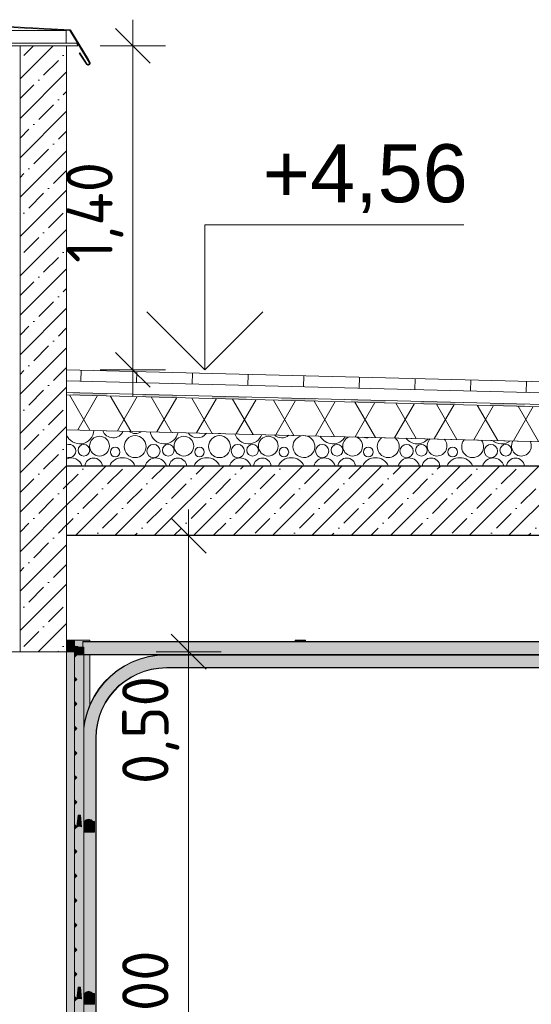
# Model space of a CAD drawing. Header units: millimetres. Extents: x -7244281 to -6598479, y 5719953 to 5938280.
# Tile 36 of 73: x -6716653 to -6714447, y 5730381 to 5734622. Entities that reach past the tile are written whole.
import ezdxf

# ---------------------------------------------------------------- set-up
doc = ezdxf.new("R2010")
doc.units = ezdxf.units.MM
doc.header["$MEASUREMENT"] = 0
doc.set_wipeout_variables(frame=1)
doc.linetypes.add('Wipeout_Contour', pattern=[1000, 0, -1000])
for name, color, linetype, lineweight in [('0_Ном._пера__1', 7, 'Continuous', 0), ('АР-Стены_внешние_.АР_Ном._пера__1', 7, 'Continuous', 0), ('АР-Чертеж-Размеры.АР_Ном._пера__1', 7, 'Continuous', 0), ('Двери Archicad_Ном._пера__120', 7, 'Continuous', 0), ('Перекрытие_Ном._пера__1', 7, 'Continuous', 30), ('Перекрытие_Ном._пера__101', 252, 'Continuous', 0), ('Разрез_Заливки_Ном._пера__1', 7, 'Continuous', 0), ('Разрез_Заливки_Ном._пера__120', 7, 'Continuous', 0), ('Разрез_Заливки_Ном._пера__142', 8, 'Continuous', 20)]:
    doc.layers.add(name, color=color, linetype=linetype, lineweight=lineweight)
for name, color, linetype in [('АР-Стены_внешние_.АР', 7, 'Continuous'), ('АР-Чертеж-Размеры.АР', 7, 'Continuous'), ('Двери Archicad', 7, 'Continuous'), ('Перекрытие', 7, 'Continuous'), ('Разрез_Заливки', 7, 'Continuous')]:
    doc.layers.add(name, color=color, linetype=linetype)
doc.styles.add('РЎР“Р•РќР•Р\xa0Р\x98Р\xa0_РЎРўР\x98Р›Р¬_2', font='GOST_Common.ttf')
doc.styles.add('РЎР“Р•РќР•Р\xa0Р\x98Р\xa0_РЎРўР\x98Р›Р¬_4', font='arial.ttf')
doc.dimstyles.new('СГЕНЕРИР_СТИЛЬ__3', dxfattribs={"dimtxt": 200, "dimasz": 142.5, "dimexe": 0.18, "dimexo": 300000, "dimgap": 0, "dimtad": 1, "dimlfac": 0.001, "dimzin": 0, "dimdsep": 46, "dimtxsty": 'РЎР“Р•РќР•Р\xa0Р\x98Р\xa0_РЎРўР\x98Р›Р¬_2', "dimblk": 'ARROWHEAD_6', "dimblk1": 'ARROWHEAD_6', "dimblk2": 'ARROWHEAD_6', "dimcen": 0.09, "dimclrd": 7, "dimclre": 7, "dimclrt": 7, "dimadec": 0, "dimazin": 0, "dimtfac": 1, "dimtdec": 4, "dimtmove": 0, "dimatfit": 3, "dimfxl": 1, "dimtolj": 1, "dimtzin": 0, "dimarcsym": 0})
pattern_1 = [(45, (-6165324.72, 5728549.97), (-127.27922, 127.27922), [])]
pattern_2 = [(45, (-6165324.72, 5728549.97), (-84.852814, 84.852814), []), (45, (-6165367.14, 5728592.39), (-84.852814, 84.852814), [90, -30, 0, -30])]

# ---------------------------------------------------------------- blocks, each defined once
blk = doc.blocks.new('*X81', base_point=(-6165324.7, 5728550))
at = {"layer": 'Разрез_Заливки_Ном._пера__1', "color": 7, "linetype": 'Continuous', "lineweight": 0}
for centre, radius in [((-6716308.7, 5732785.7), 42.6), ((-6716155.2, 5732783.6), 47.3), ((-6715945, 5732785.7), 42.6), ((-6715791.5, 5732783.6), 47.3), ((-6715581.3, 5732785.7), 42.6), ((-6716376.1, 5732768), 25.1), ((-6716241.3, 5732760.3), 20.7), ((-6716076.2, 5732764.5), 28.6), ((-6716012.4, 5732768), 25.1), ((-6715877.6, 5732760.3), 20.7), ((-6715712.5, 5732764.5), 28.6), ((-6715648.7, 5732768), 25.1), ((-6715513.9, 5732760.3), 20.7), ((-6715348.8, 5732764.5), 28.6), ((-6715285, 5732768), 25.1), ((-6715150.2, 5732760.3), 20.7), ((-6714985.1, 5732764.5), 28.6), ((-6714921.3, 5732768), 25.1), ((-6714786.5, 5732760.3), 20.7), ((-6714621.4, 5732764.5), 28.6), ((-6714557.5, 5732768), 25.1)]:
    blk.add_circle(centre, radius, dxfattribs=at)
for centre, radius, start, end in [((-6716393.8, 5732856.7), 61.2, 200.8755, 357.0284), ((-6716250.3, 5732869.1), 47.7, 200.336, 336.7826), ((-6716154.2, 5732877.9), 38.4, 227.5166, 309.6021), ((-6716030.1, 5732856.7), 61.2, 188.7021, 348.4165), ((-6715886.5, 5732869.1), 47.7, 212.8, 324.3186), ((-6715790.5, 5732877.9), 38.4, 261.599, 275.5197), ((-6715666.4, 5732856.7), 61.2, 197.5545, 339.5641), ((-6715522.8, 5732869.1), 47.7, 227.5281, 309.5906), ((-6715427.8, 5732783.6), 47.3, 93.384, 83.7346), ((-6715302.7, 5732856.7), 61.2, 206.9105, 330.2081), ((-6715217.6, 5732785.7), 42.6, 109.6961, 67.4225), ((-6715159.1, 5732869.1), 47.7, 249.6499, 287.4687), ((-6715064.1, 5732783.6), 47.3, 125.1257, 51.9929), ((-6714939, 5732856.7), 61.2, 217.1873, 319.9314), ((-6716439.9, 5732764.5), 28.6, 247.1595, 112.8405), ((-6714853.9, 5732785.7), 42.6, 132.6844, 44.4343), ((-6714700.4, 5732783.6), 47.3, 140.9786, 36.14), ((-6714575.3, 5732856.7), 61.2, 229.2418, 307.8768), ((-6714490.2, 5732785.7), 42.6, 148.3658, 28.7528), ((-6716430.3, 5732687.1), 47.7, 15.6167, 115.795), ((-6716334.2, 5732695.9), 38.4, 6.0225, 173.9775), ((-6716210.1, 5732674.7), 61.2, 24.4131, 155.5869), ((-6716066.5, 5732687.1), 47.7, 15.6167, 164.3833), ((-6715970.5, 5732695.9), 38.4, 6.0225, 173.9775), ((-6715846.4, 5732674.7), 61.2, 24.4131, 155.5869), ((-6715702.8, 5732687.1), 47.7, 15.6167, 164.3833), ((-6715606.8, 5732695.9), 38.4, 6.0225, 173.9775), ((-6715482.7, 5732674.7), 61.2, 24.4131, 155.5869), ((-6715339.1, 5732687.1), 47.7, 15.6167, 164.3833), ((-6715243.1, 5732695.9), 38.4, 6.0225, 173.9775), ((-6715119, 5732674.7), 61.2, 24.4131, 155.5869), ((-6714975.4, 5732687.1), 47.7, 15.6167, 164.3833), ((-6714879.4, 5732695.9), 38.4, 6.0225, 173.9775), ((-6714755.3, 5732674.7), 61.2, 24.4131, 155.5869), ((-6714611.7, 5732687.1), 47.7, 15.6167, 164.3833), ((-6714515.7, 5732695.9), 38.4, 6.0225, 173.9775)]:
    blk.add_arc(centre, radius, start, end, dxfattribs=at)
blk = doc.blocks.new('Штриховка_3_3', base_point=(-6165324.7, 5728550))
at = {"color": 254, "linetype": 'Wipeout_Contour', "lineweight": 0, "ltscale": 52951295.53643105}
blk.add_wipeout([(-6716451, 5732700), (-6711520.5, 5732700), (-6711520.5, 5732450), (-6701480.8, 5732450), (-6701480.8, 5732480), (-6716451, 5732856.5)], dxfattribs=at).dxf.layer = 'Разрез_Заливки'
at = {"layer": 'Разрез_Заливки_Ном._пера__1', "color": 7, "linetype": 'Continuous', "lineweight": 0, "flags": 128}
blk.add_lwpolyline([(-6716451, 5732700), (-6711520.5, 5732700), (-6711520.5, 5732450), (-6701480.8, 5732450), (-6701480.8, 5732480), (-6716451, 5732856.5)], close=True, dxfattribs=at)
at = {"layer": 'Разрез_Заливки_Ном._пера__1', "color": 7, "linetype": 'Continuous', "lineweight": 0}
blk.add_blockref('*X81', (-6165324.7, 5728550), dxfattribs=at)
blk = doc.blocks.new('Элемент Разреза_31_3', base_point=(-6165324.7, 5728550))
at = {"layer": 'АР-Стены_внешние_.АР', "linetype": 'Continuous', "lineweight": 0, "true_color": 0x000000}
h = blk.add_hatch(dxfattribs=at)
h.set_pattern_fill('БЛОКИ_БЕТОННЫЕ_ЭФФЕКТИВН_72', color=18, style=0, pattern_type=2)
h.set_pattern_definition(pattern_1)
h.paths.add_polyline_path([(-6716651, 5732700), (-6716451, 5732700), (-6716451, 5734510), (-6716651, 5734510)])
h = blk.add_hatch(dxfattribs=at)
h.set_pattern_fill('БЛОКИ_БЕТОННЫЕ_ЭФФЕКТИВН_72', color=18, style=0, pattern_type=2)
h.set_pattern_definition(pattern_1)
h.paths.add_polyline_path([(-6716451, 5732400), (-6716651, 5732400), (-6716651, 5731900), (-6716451, 5731900)])
at = {"layer": 'АР-Стены_внешние_.АР_Ном._пера__1', "color": 7, "linetype": 'Continuous', "lineweight": 0}
for p, q in [((-6716651, 5734510), (-6716801, 5734510)), ((-6716451, 5734510), (-6716451, 5732700)), ((-6716451, 5732400), (-6716451, 5731950)), ((-6716651, 5731900), (-6716801, 5731900))]:
    blk.add_line(p, q, dxfattribs=at)
at = {"layer": 'АР-Стены_внешние_.АР_Ном._пера__1', "color": 7, "linetype": 'Continuous', "lineweight": 30}
for p, q in [((-6716451, 5734510), (-6716651, 5734510)), ((-6716451, 5731900), (-6716651, 5731900))]:
    blk.add_line(p, q, dxfattribs=at)
at = {"layer": 'АР-Стены_внешние_.АР_Ном._пера__1', "color": 7, "linetype": 'Continuous', "lineweight": 30, "flags": 128}
blk.add_lwpolyline([(-6716651, 5734510), (-6716651, 5732700), (-6716651, 5732400), (-6716651, 5731900)], dxfattribs=at)
blk = doc.blocks.new('Элемент Разреза_33_3', base_point=(-6165324.7, 5728550))
at = {"layer": 'Двери Archicad', "linetype": 'Continuous', "lineweight": 0, "true_color": 0xffffff}
for points in [[(-6716451, 5731900), (-6716416, 5731900), (-6716416, 5731901.5), (-6716449.4, 5731901.5), (-6716449.4, 5731948.4), (-6716416, 5731948.4), (-6716416, 5731950), (-6716451, 5731950)], [(-6716449.4, 5731901.5), (-6716420.5, 5731901.5), (-6716420.5, 5731919.5), (-6716416, 5731919.5), (-6716416, 5731948.4), (-6716449.4, 5731948.4)], [(-6716416, 5731923), (-6716410.5, 5731924.5), (-6716403, 5731922.4), (-6716400, 5731919.5), (-6716380, 5731919.5), (-6716380, 5731944), (-6716351, 5731944), (-6716351, 5731950), (-6716416, 5731950)], [(-6716380, 5731944), (-6716380, 5731942.4), (-6712983, 5731942.4), (-6712983, 5731944)], [(-6716380, 5731919.5), (-6716376, 5731919.5), (-6716376, 5731888.5), (-6712983, 5731888.5), (-6712983, 5731942.4), (-6716380, 5731942.4)], [(-6715420.5, 5731950), (-6715465.5, 5731950), (-6715465.5, 5731948), (-6715420.5, 5731948)], [(-6715465.5, 5731944), (-6715420.5, 5731944), (-6715420.5, 5731948), (-6715465.5, 5731948)], [(-6716420.5, 5731900), (-6716451, 5731900), (-6716451, 5728900), (-6716416, 5728900), (-6716416, 5731899.5), (-6716420.5, 5731899.5)], [(-6716420.5, 5731919.5), (-6716420.5, 5731901.5), (-6716416, 5731901.5), (-6716416, 5731900), (-6716420.5, 5731900), (-6716420.5, 5731899.5), (-6716406, 5731899.5), (-6716406, 5731887), (-6716376, 5731887), (-6716376, 5731919.5)], [(-6716416, 5731923), (-6716416, 5731919.5), (-6716400, 5731919.5), (-6716403, 5731922.4), (-6716410.5, 5731924.5)], [(-6716406, 5731899.5), (-6716416, 5731899.5), (-6716416, 5731895.9), (-6716410.5, 5731894.5), (-6716406, 5731895.7)], [(-6716416, 5731877), (-6716406, 5731887), (-6716406, 5731895.7), (-6716410.5, 5731894.5), (-6716416, 5731895.9)], [(-6716406, 5731463.5), (-6716416, 5731453.5), (-6716416, 5731367.6), (-6716406, 5731357.6), (-6716416, 5731347.6), (-6716416, 5731261.7), (-6716406, 5731251.7), (-6716416, 5731241.7), (-6716416, 5731155.8), (-6716406, 5731145.8), (-6716401, 5731195.8), (-6716391, 5731195.8), (-6716386, 5731145.8), (-6716376, 5731145.8), (-6716376, 5731887), (-6716406, 5731887), (-6716416, 5731877), (-6716416, 5731791.1), (-6716406, 5731781.1), (-6716416, 5731771.1), (-6716416, 5731685.2), (-6716406, 5731675.2), (-6716416, 5731665.2), (-6716416, 5731579.3), (-6716406, 5731569.3), (-6716416, 5731559.3), (-6716416, 5731473.5)], [(-6716376, 5731887), (-6712983, 5731887), (-6712983, 5731888.5), (-6716376, 5731888.5)], [(-6716376, 5731579.6), (-6716376, 5731569.5), (-6716370.6, 5731603.8), (-6716360.9, 5731639.8), (-6716347.6, 5731674.5), (-6716330.7, 5731707.6), (-6716310.5, 5731738.8), (-6716287.1, 5731767.7), (-6716260.8, 5731794), (-6716231.9, 5731817.4), (-6716200.7, 5731837.7), (-6716167.5, 5731854.6), (-6716132.8, 5731867.9), (-6716096.9, 5731877.5), (-6716060.2, 5731883.3), (-6716021.3, 5731885.4), (-6712983, 5731885.4), (-6712983, 5731887), (-6716021.4, 5731887), (-6716060.3, 5731884.9), (-6716097.2, 5731879.1), (-6716133.3, 5731869.4), (-6716168.2, 5731856), (-6716201.5, 5731839.1), (-6716232.8, 5731818.7), (-6716261.8, 5731795.2), (-6716288.2, 5731768.8), (-6716311.8, 5731739.7), (-6716332.1, 5731708.4), (-6716349.1, 5731675.1), (-6716362.5, 5731640.2), (-6716372.1, 5731604.2)], [(-6716351, 5731887), (-6716376, 5731887), (-6716376, 5731579.6), (-6716372.1, 5731604.2), (-6716362.5, 5731640.2), (-6716351, 5731670.1)], [(-6716376, 5731168.3), (-6716373.7, 5731168.3), (-6716366.8, 5731175.3), (-6716355.5, 5731178.3), (-6716344.3, 5731175.3), (-6716337.3, 5731168.3), (-6716330.5, 5731168.3), (-6716330.5, 5731123.3), (-6716376, 5731123.3), (-6716376, 5730427.2), (-6716373.7, 5730427.2), (-6716366.8, 5730434.2), (-6716355.5, 5730437.2), (-6716344.3, 5730434.2), (-6716337.3, 5730427.2), (-6716330.5, 5730427.2), (-6716330.5, 5730382.2), (-6716376, 5730382.2), (-6716376, 5729686.1), (-6716373.7, 5729686.1), (-6716366.8, 5729693.1), (-6716355.5, 5729696.1), (-6716344.3, 5729693.1), (-6716337.3, 5729686.1), (-6716330.5, 5729686.1), (-6716330.5, 5729641.1), (-6716376, 5729641.1), (-6716376, 5728945), (-6716373.7, 5728945), (-6716366.8, 5728951.9), (-6716355.5, 5728955), (-6716344.3, 5728951.9), (-6716337.3, 5728945), (-6716330.5, 5728945), (-6716330.5, 5728900), (-6716324.6, 5728900), (-6716324.6, 5731526.9), (-6716322.8, 5731561.5), (-6716317.8, 5731592.6), (-6716309.7, 5731623.1), (-6716298.4, 5731652.6), (-6716284.1, 5731680.7), (-6716266.9, 5731707.1), (-6716247, 5731731.6), (-6716224.7, 5731754), (-6716200.2, 5731773.8), (-6716173.7, 5731791), (-6716145.6, 5731805.3), (-6716116.2, 5731816.6), (-6716085.7, 5731824.8), (-6716054.5, 5731829.7), (-6716019.9, 5731831.5), (-6712983, 5731831.5), (-6712983, 5731885.4), (-6716021.3, 5731885.4), (-6716060.2, 5731883.3), (-6716096.9, 5731877.5), (-6716132.8, 5731867.9), (-6716167.5, 5731854.6), (-6716200.7, 5731837.7), (-6716231.9, 5731817.4), (-6716260.8, 5731794), (-6716287.1, 5731767.7), (-6716310.5, 5731738.8), (-6716330.7, 5731707.6), (-6716347.6, 5731674.5), (-6716360.9, 5731639.8), (-6716370.6, 5731603.8), (-6716376, 5731569.5)], [(-6716322.8, 5731561.5), (-6716324.6, 5731526.9), (-6716324.6, 5728900), (-6716323, 5728900), (-6716323, 5731526.8), (-6716321.2, 5731561.3), (-6716316.3, 5731592.3), (-6716308.2, 5731622.6), (-6716296.9, 5731651.9), (-6716282.7, 5731679.9), (-6716265.6, 5731706.2), (-6716245.8, 5731730.6), (-6716223.6, 5731752.8), (-6716199.2, 5731772.5), (-6716172.9, 5731789.6), (-6716145, 5731803.9), (-6716115.7, 5731815.1), (-6716085.3, 5731823.2), (-6716054.4, 5731828.1), (-6716019.9, 5731830), (-6712983, 5731830), (-6712983, 5731831.5), (-6716019.9, 5731831.5), (-6716054.5, 5731829.7), (-6716085.7, 5731824.8), (-6716116.2, 5731816.6), (-6716145.6, 5731805.3), (-6716173.7, 5731791), (-6716200.2, 5731773.8), (-6716224.7, 5731754), (-6716247, 5731731.6), (-6716266.9, 5731707.1), (-6716284.1, 5731680.7), (-6716298.4, 5731652.6), (-6716309.7, 5731623.1), (-6716317.8, 5731592.6)], [(-6716406, 5731781.1), (-6716416, 5731791.1), (-6716416, 5731771.1)], [(-6716416, 5731685.2), (-6716416, 5731665.2), (-6716406, 5731675.2)], [(-6716416, 5731559.3), (-6716406, 5731569.3), (-6716416, 5731579.3)], [(-6716416, 5731453.5), (-6716406, 5731463.5), (-6716416, 5731473.5)], [(-6716406, 5731357.6), (-6716416, 5731367.6), (-6716416, 5731347.6)], [(-6716416, 5731261.7), (-6716416, 5731241.7), (-6716406, 5731251.7)], [(-6716406, 5731145.8), (-6716402.5, 5731145.8), (-6716400.3, 5731168.3), (-6716403.8, 5731168.3)], [(-6716401, 5731195.8), (-6716403.8, 5731168.3), (-6716400.3, 5731168.3), (-6716400, 5731170.8), (-6716390, 5731170.8), (-6716389.8, 5731168.3), (-6716388.3, 5731168.3), (-6716391, 5731195.8)], [(-6716387.5, 5731145.8), (-6716390, 5731170.8), (-6716400, 5731170.8), (-6716402.5, 5731145.8)], [(-6716388.3, 5731168.3), (-6716389.8, 5731168.3), (-6716387.5, 5731145.8), (-6716386, 5731145.8)], [(-6716376, 5731123.3), (-6716330.5, 5731123.3), (-6716330.5, 5731168.3), (-6716376, 5731168.3)], [(-6716366.8, 5731175.3), (-6716373.7, 5731168.3), (-6716337.3, 5731168.3), (-6716344.3, 5731175.3), (-6716355.5, 5731178.3)], [(-6716416, 5731135.8), (-6716406, 5731145.8), (-6716416, 5731155.8)], [(-6716416, 5731030), (-6716416, 5730944.1), (-6716406, 5730934.1), (-6716416, 5730924.1), (-6716416, 5730838.2), (-6716406, 5730828.2), (-6716416, 5730818.2), (-6716416, 5730732.3), (-6716406, 5730722.3), (-6716416, 5730712.3), (-6716416, 5730626.5), (-6716406, 5730616.5), (-6716416, 5730606.5), (-6716416, 5730520.6), (-6716406, 5730510.6), (-6716416, 5730500.6), (-6716416, 5730414.7), (-6716406, 5730404.7), (-6716401, 5730454.7), (-6716391, 5730454.7), (-6716386, 5730404.7), (-6716376, 5730404.7), (-6716376, 5731145.8), (-6716406, 5731145.8), (-6716416, 5731135.8), (-6716416, 5731050), (-6716406, 5731040)], [(-6716406, 5731040), (-6716416, 5731050), (-6716416, 5731030)], [(-6716416, 5730944.1), (-6716416, 5730924.1), (-6716406, 5730934.1)], [(-6716416, 5730818.2), (-6716406, 5730828.2), (-6716416, 5730838.2)], [(-6716416, 5730712.3), (-6716406, 5730722.3), (-6716416, 5730732.3)], [(-6716416, 5730606.5), (-6716406, 5730616.5), (-6716416, 5730626.5)], [(-6716416, 5730520.6), (-6716416, 5730500.6), (-6716406, 5730510.6)], [(-6716401, 5730454.7), (-6716403.8, 5730427.2), (-6716400.3, 5730427.2), (-6716400, 5730429.7), (-6716390, 5730429.7), (-6716389.8, 5730427.2), (-6716388.3, 5730427.2), (-6716391, 5730454.7)], [(-6716416, 5730414.7), (-6716416, 5730394.7), (-6716406, 5730404.7)], [(-6716406, 5730193), (-6716416, 5730183), (-6716416, 5730097.1), (-6716406, 5730087.1), (-6716416, 5730077.1), (-6716416, 5729991.2), (-6716406, 5729981.2), (-6716416, 5729971.2), (-6716416, 5729885.3), (-6716406, 5729875.3), (-6716416, 5729865.3), (-6716416, 5729779.5), (-6716406, 5729769.5), (-6716416, 5729759.5), (-6716416, 5729673.6), (-6716406, 5729663.6), (-6716401, 5729713.6), (-6716391, 5729713.6), (-6716386, 5729663.6), (-6716376, 5729663.6), (-6716376, 5730404.7), (-6716406, 5730404.7), (-6716416, 5730394.7), (-6716416, 5730308.8), (-6716406, 5730298.8), (-6716416, 5730288.8), (-6716416, 5730203)], [(-6716403.8, 5730427.2), (-6716406, 5730404.7), (-6716402.5, 5730404.7), (-6716400.3, 5730427.2)], [(-6716387.5, 5730404.7), (-6716390, 5730429.7), (-6716400, 5730429.7), (-6716402.5, 5730404.7)], [(-6716389.8, 5730427.2), (-6716387.5, 5730404.7), (-6716386, 5730404.7), (-6716388.3, 5730427.2)], [(-6716330.5, 5730427.2), (-6716376, 5730427.2), (-6716376, 5730382.2), (-6716330.5, 5730382.2)], [(-6716366.8, 5730434.2), (-6716373.7, 5730427.2), (-6716337.3, 5730427.2), (-6716344.3, 5730434.2), (-6716355.5, 5730437.2)]]:
    blk.add_hatch(color=7, dxfattribs=at).paths.add_polyline_path(points)
at = {"layer": 'Двери Archicad_Ном._пера__120', "color": 7, "linetype": 'Continuous', "lineweight": 0}
for p, q in [((-6716451, 5731950), (-6716451, 5731900)), ((-6716416, 5731950), (-6716451, 5731950)), ((-6716449.4, 5731948.4), (-6716449.4, 5731901.5)), ((-6716416, 5731948.4), (-6716449.4, 5731948.4)), ((-6716351, 5731950), (-6716416, 5731950)), ((-6716416, 5731950), (-6716416, 5731948.4)), ((-6716416, 5731919.5), (-6716416, 5731948.4)), ((-6712983, 5731944), (-6716380, 5731944)), ((-6716380, 5731944), (-6716380, 5731942.4)), ((-6712983, 5731942.4), (-6716380, 5731942.4)), ((-6716380, 5731942.4), (-6716380, 5731919.5)), ((-6716351, 5731944), (-6716351, 5731950)), ((-6715465.5, 5731948), (-6715465.5, 5731950)), ((-6715465.5, 5731950), (-6715420.5, 5731950)), ((-6715465.5, 5731944), (-6715465.5, 5731948)), ((-6715465.5, 5731948), (-6715420.5, 5731948)), ((-6715420.5, 5731948), (-6715420.5, 5731950)), ((-6715420.5, 5731944), (-6715420.5, 5731948)), ((-6716451, 5728900), (-6716451, 5731900)), ((-6716416, 5731900), (-6716451, 5731900)), ((-6716416, 5731901.5), (-6716449.4, 5731901.5)), ((-6716420.5, 5731919.5), (-6716420.5, 5731901.5)), ((-6716376, 5731919.5), (-6716420.5, 5731919.5)), ((-6716420.5, 5731900), (-6716420.5, 5731899.5)), ((-6716420.5, 5731899.5), (-6716406, 5731899.5)), ((-6716410.5, 5731924.5), (-6716416, 5731923)), ((-6716416, 5731901.5), (-6716416, 5731900)), ((-6716416, 5731877), (-6716416, 5731899.5)), ((-6716416, 5731895.9), (-6716410.5, 5731894.5)), ((-6716406, 5731887), (-6716416, 5731877)), ((-6716403, 5731922.4), (-6716410.5, 5731924.5)), ((-6716410.5, 5731894.5), (-6716406, 5731895.7)), ((-6716406, 5731899.5), (-6716406, 5731887)), ((-6716376, 5731887), (-6716406, 5731887)), ((-6716400, 5731919.5), (-6716403, 5731922.4)), ((-6716376, 5731887), (-6716376, 5731919.5)), ((-6712983, 5731888.5), (-6716376, 5731888.5)), ((-6716021.4, 5731887), (-6716376, 5731887)), ((-6716351, 5731670.1), (-6716351, 5731887)), ((-6716060.3, 5731884.9), (-6716021.4, 5731887)), ((-6712983, 5731887), (-6716021.4, 5731887)), ((-6716416, 5731877), (-6716416, 5731791.1)), ((-6716201.5, 5731839.1), (-6716168.2, 5731856)), ((-6716200.7, 5731837.7), (-6716167.5, 5731854.6)), ((-6716168.2, 5731856), (-6716133.3, 5731869.4)), ((-6716167.5, 5731854.6), (-6716132.8, 5731867.9)), ((-6716133.3, 5731869.4), (-6716097.2, 5731879.1)), ((-6716132.8, 5731867.9), (-6716096.9, 5731877.5)), ((-6716097.2, 5731879.1), (-6716060.3, 5731884.9)), ((-6716096.9, 5731877.5), (-6716060.2, 5731883.3)), ((-6716060.2, 5731883.3), (-6716021.3, 5731885.4)), ((-6716021.3, 5731885.4), (-6712983, 5731885.4)), ((-6716261.8, 5731795.2), (-6716232.8, 5731818.7)), ((-6716260.8, 5731794), (-6716231.9, 5731817.4)), ((-6716232.8, 5731818.7), (-6716201.5, 5731839.1)), ((-6716231.9, 5731817.4), (-6716200.7, 5731837.7)), ((-6716173.7, 5731791), (-6716145.6, 5731805.3)), ((-6716172.9, 5731789.6), (-6716145, 5731803.9)), ((-6716145.6, 5731805.3), (-6716116.2, 5731816.6)), ((-6716145, 5731803.9), (-6716115.7, 5731815.1)), ((-6716116.2, 5731816.6), (-6716085.7, 5731824.8)), ((-6716115.7, 5731815.1), (-6716085.3, 5731823.2)), ((-6716085.7, 5731824.8), (-6716054.5, 5731829.7)), ((-6716085.3, 5731823.2), (-6716054.4, 5731828.1)), ((-6716054.5, 5731829.7), (-6716019.9, 5731831.5)), ((-6716054.4, 5731828.1), (-6716019.9, 5731830)), ((-6716019.9, 5731831.5), (-6712983, 5731831.5)), ((-6716019.9, 5731830), (-6712983, 5731830)), ((-6716416, 5731771.1), (-6716416, 5731791.1)), ((-6716416, 5731791.1), (-6716406, 5731781.1)), ((-6716406, 5731781.1), (-6716416, 5731771.1)), ((-6716416, 5731771.1), (-6716416, 5731685.2)), ((-6716311.8, 5731739.7), (-6716288.2, 5731768.8)), ((-6716310.5, 5731738.8), (-6716287.1, 5731767.7)), ((-6716288.2, 5731768.8), (-6716261.8, 5731795.2)), ((-6716287.1, 5731767.7), (-6716260.8, 5731794)), ((-6716224.7, 5731754), (-6716200.2, 5731773.8)), ((-6716223.6, 5731752.8), (-6716199.2, 5731772.5)), ((-6716200.2, 5731773.8), (-6716173.7, 5731791)), ((-6716199.2, 5731772.5), (-6716172.9, 5731789.6)), ((-6716332.1, 5731708.4), (-6716311.8, 5731739.7)), ((-6716330.7, 5731707.6), (-6716310.5, 5731738.8)), ((-6716266.9, 5731707.1), (-6716247, 5731731.6)), ((-6716265.6, 5731706.2), (-6716245.8, 5731730.6)), ((-6716247, 5731731.6), (-6716224.7, 5731754)), ((-6716245.8, 5731730.6), (-6716223.6, 5731752.8)), ((-6716416, 5731665.2), (-6716416, 5731685.2)), ((-6716416, 5731685.2), (-6716406, 5731675.2)), ((-6716406, 5731675.2), (-6716416, 5731665.2)), ((-6716362.5, 5731640.2), (-6716349.1, 5731675.1)), ((-6716360.9, 5731639.8), (-6716347.6, 5731674.5)), ((-6716349.1, 5731675.1), (-6716332.1, 5731708.4)), ((-6716347.6, 5731674.5), (-6716330.7, 5731707.6)), ((-6716298.4, 5731652.6), (-6716284.1, 5731680.7)), ((-6716296.9, 5731651.9), (-6716282.7, 5731679.9)), ((-6716284.1, 5731680.7), (-6716266.9, 5731707.1)), ((-6716282.7, 5731679.9), (-6716265.6, 5731706.2)), ((-6716416, 5731665.2), (-6716416, 5731579.3)), ((-6716372.1, 5731604.2), (-6716362.5, 5731640.2)), ((-6716370.6, 5731603.8), (-6716360.9, 5731639.8)), ((-6716309.7, 5731623.1), (-6716298.4, 5731652.6)), ((-6716308.2, 5731622.6), (-6716296.9, 5731651.9)), ((-6716376, 5731579.6), (-6716372.1, 5731604.2)), ((-6716376, 5731569.5), (-6716370.6, 5731603.8)), ((-6716322.8, 5731561.5), (-6716317.8, 5731592.6)), ((-6716321.2, 5731561.3), (-6716316.3, 5731592.3)), ((-6716317.8, 5731592.6), (-6716309.7, 5731623.1)), ((-6716316.3, 5731592.3), (-6716308.2, 5731622.6)), ((-6716416, 5731559.3), (-6716416, 5731579.3)), ((-6716416, 5731579.3), (-6716406, 5731569.3)), ((-6716406, 5731569.3), (-6716416, 5731559.3)), ((-6716416, 5731559.3), (-6716416, 5731473.5)), ((-6716324.6, 5731526.9), (-6716322.8, 5731561.5)), ((-6716323, 5731526.8), (-6716321.2, 5731561.3)), ((-6716324.6, 5728900), (-6716324.6, 5731526.9)), ((-6716323, 5728900), (-6716323, 5731526.8)), ((-6716416, 5731453.5), (-6716416, 5731473.5)), ((-6716416, 5731473.5), (-6716406, 5731463.5)), ((-6716406, 5731463.5), (-6716416, 5731453.5)), ((-6716416, 5731453.5), (-6716416, 5731367.6)), ((-6716416, 5731347.6), (-6716416, 5731367.6)), ((-6716416, 5731367.6), (-6716406, 5731357.6)), ((-6716406, 5731357.6), (-6716416, 5731347.6)), ((-6716416, 5731347.6), (-6716416, 5731261.7)), ((-6716416, 5731241.7), (-6716416, 5731261.7)), ((-6716416, 5731261.7), (-6716406, 5731251.7)), ((-6716406, 5731251.7), (-6716416, 5731241.7)), ((-6716416, 5731241.7), (-6716416, 5731155.8)), ((-6716401, 5731195.8), (-6716406, 5731145.8)), ((-6716400.3, 5731168.3), (-6716403.8, 5731168.3)), ((-6716400, 5731170.8), (-6716402.5, 5731145.8)), ((-6716391, 5731195.8), (-6716401, 5731195.8)), ((-6716390, 5731170.8), (-6716400, 5731170.8)), ((-6716391, 5731195.8), (-6716386, 5731145.8)), ((-6716390, 5731170.8), (-6716387.5, 5731145.8)), ((-6716388.3, 5731168.3), (-6716389.8, 5731168.3)), ((-6716330.5, 5731168.3), (-6716376, 5731168.3)), ((-6716366.8, 5731175.3), (-6716373.7, 5731168.3)), ((-6716355.5, 5731178.3), (-6716366.8, 5731175.3)), ((-6716344.3, 5731175.3), (-6716355.5, 5731178.3)), ((-6716337.3, 5731168.3), (-6716344.3, 5731175.3)), ((-6716330.5, 5731123.3), (-6716330.5, 5731168.3)), ((-6716416, 5731135.8), (-6716416, 5731155.8)), ((-6716416, 5731155.8), (-6716406, 5731145.8)), ((-6716406, 5731145.8), (-6716416, 5731135.8)), ((-6716416, 5731135.8), (-6716416, 5731050)), ((-6716402.5, 5731145.8), (-6716406, 5731145.8)), ((-6716386, 5731145.8), (-6716387.5, 5731145.8)), ((-6716376, 5731123.3), (-6716330.5, 5731123.3)), ((-6716416, 5731030), (-6716416, 5731050)), ((-6716416, 5731050), (-6716406, 5731040)), ((-6716406, 5731040), (-6716416, 5731030)), ((-6716416, 5731030), (-6716416, 5730944.1)), ((-6716416, 5730924.1), (-6716416, 5730944.1)), ((-6716416, 5730944.1), (-6716406, 5730934.1)), ((-6716406, 5730934.1), (-6716416, 5730924.1)), ((-6716416, 5730924.1), (-6716416, 5730838.2)), ((-6716416, 5730818.2), (-6716416, 5730838.2)), ((-6716416, 5730838.2), (-6716406, 5730828.2)), ((-6716406, 5730828.2), (-6716416, 5730818.2)), ((-6716416, 5730818.2), (-6716416, 5730732.3)), ((-6716416, 5730712.3), (-6716416, 5730732.3)), ((-6716416, 5730732.3), (-6716406, 5730722.3)), ((-6716406, 5730722.3), (-6716416, 5730712.3)), ((-6716416, 5730712.3), (-6716416, 5730626.5)), ((-6716416, 5730606.5), (-6716416, 5730626.5)), ((-6716416, 5730626.5), (-6716406, 5730616.5)), ((-6716406, 5730616.5), (-6716416, 5730606.5)), ((-6716416, 5730606.5), (-6716416, 5730520.6)), ((-6716416, 5730500.6), (-6716416, 5730520.6)), ((-6716416, 5730520.6), (-6716406, 5730510.6)), ((-6716406, 5730510.6), (-6716416, 5730500.6)), ((-6716416, 5730500.6), (-6716416, 5730414.7)), ((-6716401, 5730454.7), (-6716406, 5730404.7)), ((-6716391, 5730454.7), (-6716401, 5730454.7)), ((-6716391, 5730454.7), (-6716386, 5730404.7)), ((-6716416, 5730394.7), (-6716416, 5730414.7)), ((-6716416, 5730414.7), (-6716406, 5730404.7)), ((-6716406, 5730404.7), (-6716416, 5730394.7)), ((-6716402.5, 5730404.7), (-6716406, 5730404.7)), ((-6716400.3, 5730427.2), (-6716403.8, 5730427.2)), ((-6716400, 5730429.7), (-6716402.5, 5730404.7)), ((-6716390, 5730429.7), (-6716400, 5730429.7)), ((-6716390, 5730429.7), (-6716387.5, 5730404.7)), ((-6716388.3, 5730427.2), (-6716389.8, 5730427.2)), ((-6716386, 5730404.7), (-6716387.5, 5730404.7)), ((-6716330.5, 5730427.2), (-6716376, 5730427.2)), ((-6716366.8, 5730434.2), (-6716373.7, 5730427.2)), ((-6716355.5, 5730437.2), (-6716366.8, 5730434.2)), ((-6716344.3, 5730434.2), (-6716355.5, 5730437.2)), ((-6716337.3, 5730427.2), (-6716344.3, 5730434.2)), ((-6716330.5, 5730382.2), (-6716330.5, 5730427.2)), ((-6716416, 5730394.7), (-6716416, 5730308.8)), ((-6716376, 5730382.2), (-6716330.5, 5730382.2))]:
    blk.add_line(p, q, dxfattribs=at)
at = {"layer": 'Двери Archicad_Ном._пера__120', "color": 7, "linetype": 'Continuous', "lineweight": 0, "flags": 128}
blk.add_lwpolyline([(-6716376, 5731887), (-6716376, 5731145.8), (-6716376, 5730404.7), (-6716376, 5729663.6), (-6716376, 5728922.5), (-6716376, 5728900)], dxfattribs=at)
blk = doc.blocks.new('Элемент Разреза_38_3', base_point=(-6165324.7, 5728550))
at = {"layer": 'Перекрытие_Ном._пера__101', "linetype": 'Continuous', "lineweight": 0}
h = blk.add_hatch(dxfattribs=at)
h.set_pattern_fill('ЖЕЛЕЗОБЕТОН__PROJECT__0003', color=252, style=0, pattern_type=2)
h.set_pattern_definition(pattern_2)
h.paths.add_polyline_path([(-6716651, 5732400), (-6711771.2, 5732400), (-6711771.2, 5732700), (-6716651, 5732700)])
at = {"layer": 'Перекрытие_Ном._пера__1', "color": 7, "linetype": 'Continuous', "lineweight": 30}
for p, q in [((-6716451, 5732700), (-6716651, 5732700)), ((-6711771.2, 5732700), (-6716451, 5732700)), ((-6716451, 5732400), (-6716651, 5732400)), ((-6711771.2, 5732400), (-6716451, 5732400))]:
    blk.add_line(p, q, dxfattribs=at)
blk = doc.blocks.new('*X117', base_point=(-6165324.7, 5728550))
at = {"layer": 'Разрез_Заливки_Ном._пера__142', "linetype": 'Continuous', "lineweight": 20}
for points in [[(-6716424.5, 5733005.8), (-6716274.5, 5733002.1), (-6716274.5, 5733012), (-6716424.5, 5733015.8)], [(-6716124.5, 5732998.3), (-6715974.5, 5732994.5), (-6715974.5, 5733004.5), (-6716124.5, 5733008.3)], [(-6715824.5, 5732990.8), (-6715674.5, 5732987), (-6715674.5, 5732996.9), (-6715824.5, 5733000.7)], [(-6715524.5, 5732983.2), (-6715374.5, 5732979.4), (-6715374.5, 5732989.4), (-6715524.5, 5732993.2)], [(-6715224.5, 5732975.7), (-6715074.5, 5732971.9), (-6715074.5, 5732981.8), (-6715224.5, 5732985.6)], [(-6714924.5, 5732968.1), (-6714774.5, 5732964.3), (-6714774.5, 5732974.3), (-6714924.5, 5732978.1)], [(-6714624.5, 5732960.6), (-6714474.5, 5732956.8), (-6714474.5, 5732966.8), (-6714624.5, 5732970.5)]]:
    blk.add_hatch(color=8, dxfattribs=at).paths.add_polyline_path(points)
blk = doc.blocks.new('Штриховка_4_3', base_point=(-6165324.7, 5728550))
at = {"color": 254, "linetype": 'Wipeout_Contour', "lineweight": 0, "ltscale": 35298871.45129775}
blk.add_wipeout([(-6701500.8, 5732640.5), (-6716451, 5733016.5), (-6716451, 5733006.5), (-6701500.8, 5732630.5)], dxfattribs=at).dxf.layer = 'Разрез_Заливки'
at = {"layer": 'Разрез_Заливки_Ном._пера__1', "color": 7, "linetype": 'Continuous', "lineweight": 0, "flags": 128}
blk.add_lwpolyline([(-6701500.8, 5732640.5), (-6701500.8, 5732630.5), (-6716451, 5733006.5), (-6716451, 5733016.5)], close=True, dxfattribs=at)
at = {"layer": 'Разрез_Заливки_Ном._пера__142', "color": 8, "linetype": 'Continuous', "lineweight": 20}
blk.add_blockref('*X117', (-6165324.7, 5728550), dxfattribs=at)
blk = doc.blocks.new('*D138', base_point=(-6165324.7, 5728550))
at = {"layer": 'АР-Чертеж-Размеры.АР_Ном._пера__1', "color": 7, "linetype": 'Continuous', "lineweight": 0, "transparency": 16777216}
for p, q in [((-6715999.5, 5731975), (-6715849.5, 5731825)), ((-6715783.9, 5731900), (-6716065.1, 5731900)), ((-6715924.5, 5728900), (-6715924.5, 5731900)), ((-6715999.5, 5728975), (-6715849.5, 5728825)), ((-6715783.9, 5728900), (-6716065.1, 5728900)), ((-6715924.5, 5728787.5), (-6715924.5, 5728900))]:
    blk.add_line(p, q, dxfattribs=at)
at = {"layer": 'АР-Чертеж-Размеры.АР_Ном._пера__1', "color": 7, "lineweight": 0, "transparency": 16777216, "char_height": 200, "attachment_point": 7, "rotation": 90, "style": 'РЎР“Р•РќР•Р\xa0Р\x98Р\xa0_РЎРўР\x98Р›Р¬_2'}
for s, insert in [('\\A1;{\\pql;\\fGOST Common|b0|i0|c204|p0;\\W1.000000;0,50}', (-6715964.5, 5731330)), ('\\A1;{\\pql;\\fGOST Common|b0|i0|c204|p0;\\W1.000000;3,00}', (-6715964.5, 5730152.5))]:
    blk.add_mtext(s, dxfattribs=dict(at, insert=insert))
blk = doc.blocks.new('ARROWHEAD_6')
at = {"color": 0, "linetype": 'Continuous', "lineweight": 0}
for p, q in [((-0.5, -0.5), (0.5, 0.5)), ((0, 0), (-1, 0))]:
    blk.add_line(p, q, dxfattribs=at)
blk = doc.blocks.new('*D139', base_point=(-6165324.7, 5728550))
at = {"layer": 'АР-Чертеж-Размеры.АР_Ном._пера__1', "color": 7, "linetype": 'Continuous', "lineweight": 0, "transparency": 16777216}
for p, q in [((-6715924.5, 5732400), (-6715924.5, 5732512.5)), ((-6715849.5, 5732325), (-6715999.5, 5732475)), ((-6715783.9, 5732400), (-6716065.1, 5732400)), ((-6715924.5, 5731900), (-6715924.5, 5732400)), ((-6715999.5, 5731975), (-6715849.5, 5731825)), ((-6715783.9, 5731900), (-6716065.1, 5731900))]:
    blk.add_line(p, q, dxfattribs=at)
blk = doc.blocks.new('*D144', base_point=(-6165324.7, 5728550))
at = {"layer": 'АР-Чертеж-Размеры.АР_Ном._пера__1', "color": 7, "linetype": 'Continuous', "lineweight": 0, "transparency": 16777216}
for p, q in [((-6716165.4, 5734510), (-6716165.4, 5734622.5)), ((-6716090.4, 5734435), (-6716240.4, 5734585)), ((-6716024.7, 5734510), (-6716306, 5734510)), ((-6716165.4, 5733114.5), (-6716165.4, 5734510)), ((-6716240.4, 5733189.5), (-6716090.4, 5733039.5)), ((-6716024.7, 5733114.5), (-6716306, 5733114.5)), ((-6716165.4, 5733002), (-6716165.4, 5733114.5))]:
    blk.add_line(p, q, dxfattribs=at)
at = {"layer": 'АР-Чертеж-Размеры.АР_Ном._пера__1', "color": 7, "lineweight": 0, "transparency": 16777216, "insert": (-6716205.4, 5733574.9), "char_height": 200, "attachment_point": 7, "rotation": 90, "style": 'РЎР“Р•РќР•Р\xa0Р\x98Р\xa0_РЎРўР\x98Р›Р¬_2'}
blk.add_mtext('\\A1;{\\pql;\\fGOST Common|b0|i0|c204|p0;\\W1.000000;1,40}', dxfattribs=at)
blk = doc.blocks.new('Линейный Размер_13_3', base_point=(-6715855.2, 5733114.5))
at = {"layer": 'АР-Чертеж-Размеры.АР_Ном._пера__1', "color": 7, "linetype": 'Continuous', "lineweight": 0}
for p, q in [((-6715855.2, 5733114.5), (-6715855.2, 5733739.5)), ((-6715855.2, 5733739.5), (-6714737.7, 5733739.5)), ((-6715855.2, 5733114.5), (-6716105.2, 5733364.5)), ((-6715605.2, 5733364.5), (-6715855.2, 5733114.5))]:
    blk.add_line(p, q, dxfattribs=at)
at = {"layer": 'АР-Чертеж-Размеры.АР_Ном._пера__1', "color": 7, "lineweight": 0, "insert": (-6715605.2, 5733789.5), "char_height": 250, "attachment_point": 7, "style": 'РЎР“Р•РќР•Р\xa0Р\x98Р\xa0_РЎРўР\x98Р›Р¬_4'}
blk.add_mtext('\\A1;{\\pql;\\fArial|b0|i0|c204|p0;\\W1.000000;+4,56}', dxfattribs=at)

msp = doc.modelspace()

# ---------------------------------------------------------------- block references
at = {"layer": 'Двери Archicad', "lineweight": 0}
msp.add_blockref('Элемент Разреза_33_3', (-6165324.716, 5728549.966), dxfattribs=at)

# ---------------------------------------------------------------- wipeouts: each hides what was drawn before it
at = {"color": 254, "linetype": 'Wipeout_Contour', "lineweight": 0, "ltscale": 35298663.57071618}
msp.add_wipeout([(-6716451.01, 5732856.465), (-6701500.84, 5732480.469), (-6701500.84, 5732630.517), (-6716451.01, 5733006.513)], dxfattribs=at).dxf.layer = 'Разрез_Заливки'

# ---------------------------------------------------------------- next in the draw order: hatches: boundary and pattern name
at = {"layer": 'Разрез_Заливки_Ном._пера__1', "linetype": 'Continuous', "lineweight": 0}
h = msp.add_hatch(dxfattribs=at)
h.set_pattern_fill('ИЗОЛЯЦИЯ_02_0003', style=0, pattern_type=2)
h.set_pattern_definition([(60, (-6165324.72, 5728549.97), (-129.90381, 75), []), (120, (-6165324.72, 5728549.97), (129.90381, 75), [])])
h.paths.add_polyline_path([(-6716451.01, 5732856.465), (-6701500.84, 5732480.469), (-6701500.84, 5732630.517), (-6716451.01, 5733006.513)])

# ---------------------------------------------------------------- next in the draw order: linework, layer by layer
at = {"layer": 'Разрез_Заливки_Ном._пера__1', "color": 7, "linetype": 'Continuous', "lineweight": 0, "flags": 128}
msp.add_lwpolyline([(-6716451.01, 5732856.465), (-6701500.84, 5732480.469), (-6701500.84, 5732630.517), (-6716451.01, 5733006.513)], close=True, dxfattribs=at)

# ---------------------------------------------------------------- next in the draw order: block references
at = {"layer": 'Разрез_Заливки_Ном._пера__1', "color": 7, "linetype": 'Continuous', "lineweight": 0}
msp.add_blockref('Штриховка_3_3', (-6165324.716, 5728549.966), dxfattribs=at)

# ---------------------------------------------------------------- next in the draw order: wipeouts: each hides what was drawn before it
at = {"color": 254, "linetype": 'Wipeout_Contour', "lineweight": 0, "ltscale": 35298949.36644857}
msp.add_wipeout([(-6716451.01, 5733016.465), (-6701500.84, 5732640.469), (-6701500.84, 5732690.485), (-6716451.01, 5733066.481)], dxfattribs=at).dxf.layer = 'Разрез_Заливки'

# ---------------------------------------------------------------- next in the draw order: linework, layer by layer
at = {"layer": 'Разрез_Заливки_Ном._пера__1', "color": 7, "linetype": 'Continuous', "lineweight": 0, "flags": 128}
msp.add_lwpolyline([(-6716451.01, 5733016.465), (-6701500.84, 5732640.469), (-6701500.84, 5732690.485), (-6716451.01, 5733066.481)], close=True, dxfattribs=at)

# ---------------------------------------------------------------- next in the draw order: wipeouts: each hides what was drawn before it
at = {"color": 254, "linetype": 'Wipeout_Contour', "lineweight": 0, "ltscale": 35299077.38731255}
msp.add_wipeout([(-6716451.01, 5733066.481), (-6701500.84, 5732690.485), (-6701500.84, 5732739.501), (-6716451.01, 5733114.496)], dxfattribs=at).dxf.layer = 'Разрез_Заливки'

# ---------------------------------------------------------------- next in the draw order: hatches: boundary and pattern name
at = {"layer": 'Разрез_Заливки_Ном._пера__120', "linetype": 'Continuous', "lineweight": 0}
h = msp.add_hatch(dxfattribs=at)
h.set_pattern_fill('ФАНЕРА_01_0003', style=0, pattern_type=2)
h.set_pattern_definition([(88.563, (-6708951.3, 5732877.86), (-239.924, 6.034), [])])
h.paths.add_polyline_path([(-6716451.01, 5733066.481), (-6701500.84, 5732690.485), (-6701500.84, 5732739.501), (-6716451.01, 5733114.496)])

# ---------------------------------------------------------------- next in the draw order: linework, layer by layer
at = {"layer": 'Разрез_Заливки_Ном._пера__1', "color": 7, "linetype": 'Continuous', "lineweight": 0, "flags": 128}
msp.add_lwpolyline([(-6716451.01, 5733066.481), (-6701500.84, 5732690.485), (-6701500.84, 5732739.501), (-6716451.01, 5733114.496)], close=True, dxfattribs=at)

# ---------------------------------------------------------------- next in the draw order: block references
at = {"layer": 'АР-Стены_внешние_.АР', "lineweight": 0}
msp.add_blockref('Элемент Разреза_31_3', (-6165324.716, 5728549.966), dxfattribs=at)
at = {"layer": 'АР-Чертеж-Размеры.АР', "color": 7, "linetype": 'Continuous', "lineweight": 0}
msp.add_blockref('Линейный Размер_13_3', (-6715855.201, 5733114.496), dxfattribs=at)
at = {"layer": 'Перекрытие', "lineweight": 0}
msp.add_blockref('Элемент Разреза_38_3', (-6165324.716, 5728549.966), dxfattribs=at)

# ---------------------------------------------------------------- next in the draw order: block references
at = {"layer": 'Разрез_Заливки_Ном._пера__142', "color": 8, "linetype": 'Continuous', "lineweight": 20}
msp.add_blockref('Штриховка_4_3', (-6165324.716, 5728549.966), dxfattribs=at)

# ---------------------------------------------------------------- next in the draw order: wipeouts: each hides what was drawn before it
at = {"color": 254, "linetype": 'Wipeout_Contour', "lineweight": 0, "ltscale": 35322898.54427458}
msp.add_wipeout([(-6716451.01, 5734509.966), (-6716651.01, 5734509.966), (-6716651.01, 5731899.957), (-6716451.01, 5731899.957)], dxfattribs=at)

# ---------------------------------------------------------------- next in the draw order: hatches: boundary and pattern name
at = {"layer": '0_Ном._пера__1', "linetype": 'Continuous', "lineweight": 0}
h = msp.add_hatch(dxfattribs=at)
h.set_pattern_fill('ЖЕЛЕЗОБЕТОН__PROJECT__0003', style=0, pattern_type=2)
h.set_pattern_definition(pattern_2)
h.paths.add_polyline_path([(-6716451.01, 5734509.966), (-6716651.01, 5734509.966), (-6716651.01, 5731899.957), (-6716451.01, 5731899.957)])

# ---------------------------------------------------------------- next in the draw order: linework, layer by layer
at = {"layer": '0_Ном._пера__1', "color": 7, "linetype": 'Continuous', "lineweight": 0, "flags": 128}
msp.add_lwpolyline([(-6716349.097, 5734438.603), (-6716356.764, 5734451.209), (-6716432.884, 5734576.378), (-6716434.765, 5734579.47), (-6717025.484, 5734609.966), (-6717025.612, 5734403.12), (-6717022.612, 5734403.12), (-6716957.434, 5734444.442), (-6716959.041, 5734446.976), (-6717022.612, 5734406.672), (-6717022.612, 5734606.549), (-6716436.499, 5734576.549), (-6716352.595, 5734438.581, -0.96973642), (-6716362.707, 5734432.432), (-6716393.789, 5734480.174), (-6716396.341, 5734478.512), (-6716365.31, 5734430.849), (-6716364.375, 5734429.312, 0.79792376)], format="xyb", close=True, dxfattribs=at)
msp.add_lwpolyline([(-6716451.01, 5734509.966), (-6716651.01, 5734509.966), (-6716651.01, 5731899.957), (-6716451.01, 5731899.957)], close=True, dxfattribs=at)

# ---------------------------------------------------------------- next in the draw order: dimensions: what is measured, and where the dimension line sits
at = {"layer": 'АР-Чертеж-Размеры.АР', "color": 7, "linetype": 'Continuous', "lineweight": 0}
for base, p1, p2, picture, middle in [((-6716165.358, 5734509.966), (-6716451.01, 5733114.496), (-6716451.01, 5734509.966), '*D144', (-6716305.358, 5733833.786)), ((-6715924.476, 5732399.966), (-6716931.01, 5731899.957), (-6716674.703, 5732399.966), '*D139', (-6716064.476, 5731588.951)), ((-6715924.476, 5731899.957), (-6716680.904, 5728899.957), (-6716931.01, 5731899.957), '*D138', (-6716064.476, 5730411.412))]:
    dim = msp.add_linear_dim(base=base, p1=p1, p2=p2, angle=90, dimstyle='СГЕНЕРИР_СТИЛЬ__3', dxfattribs=at)
    dim.commit()
    dim.dimension.update_dxf_attribs({"geometry": picture, "text_midpoint": middle, "dimtype": 160, "text_rotation": 90})

# ---------------------------------------------------------------- next in the draw order: wipeouts: each hides what was drawn before it
at = {"color": 254, "linetype": 'Wipeout_Contour', "lineweight": 0, "ltscale": 35326862.0469877}
msp.add_wipeout([(-6716961.675, 5734576.549), (-6716451.707, 5734576.549), (-6716451.707, 5734521.077), (-6716961.675, 5734521.077)], dxfattribs=at)

# ---------------------------------------------------------------- next in the draw order: linework, layer by layer
at = {"layer": '0_Ном._пера__1', "color": 7, "linetype": 'Continuous', "lineweight": 0, "flags": 128}
msp.add_lwpolyline([(-6716961.675, 5734576.549), (-6716451.707, 5734576.549), (-6716451.707, 5734521.077), (-6716961.675, 5734521.077)], close=True, dxfattribs=at)

# ---------------------------------------------------------------- next in the draw order: wipeouts: each hides what was drawn before it
at = {"color": 254, "linetype": 'Wipeout_Contour', "lineweight": 0, "ltscale": 35326702.04545619}
msp.add_wipeout([(-6716408.122, 5734521.077), (-6716401.546, 5734509.966), (-6716960.207, 5734509.966), (-6716960.207, 5734521.077)], dxfattribs=at)

# ---------------------------------------------------------------- next in the draw order: linework, layer by layer
at = {"layer": '0_Ном._пера__1', "color": 7, "linetype": 'Continuous', "lineweight": 0, "flags": 128}
msp.add_lwpolyline([(-6716408.122, 5734521.077), (-6716401.546, 5734509.966), (-6716960.207, 5734509.966), (-6716960.207, 5734521.077)], close=True, dxfattribs=at)

doc.saveas('drawing.dxf')
